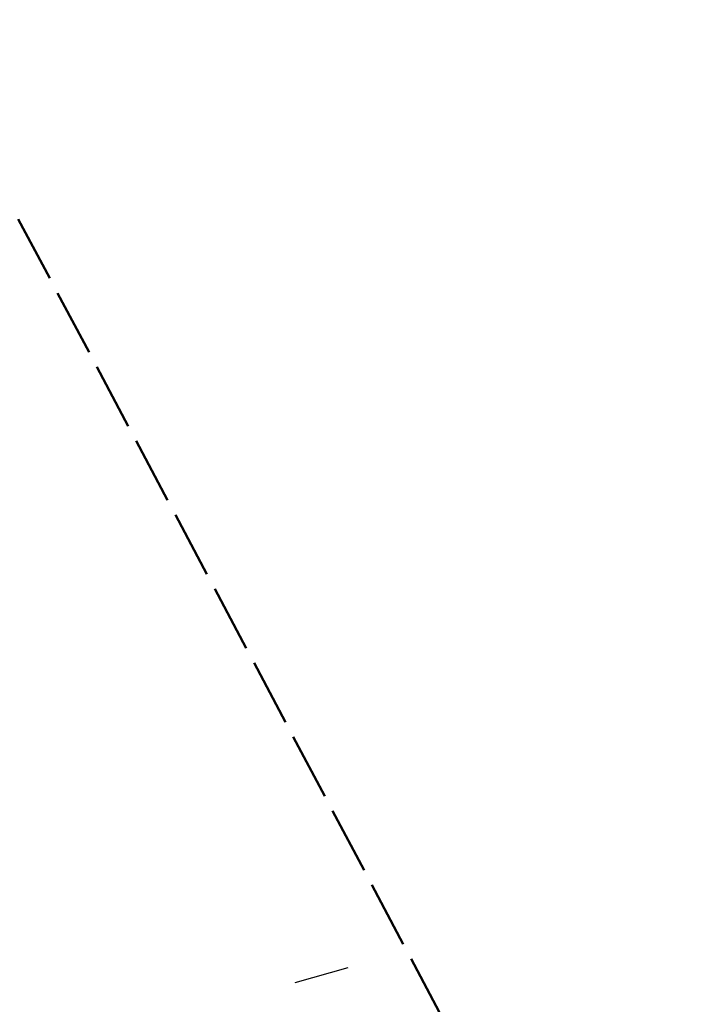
# Model space of a CAD drawing. Header units: metres. Extents: x 7529615 to 7533751, y 5721195 to 5727898.
# Tile 137 of 138: x 7529786 to 7529867, y 5727675 to 5727793. Entities that reach past the tile are written whole.
import ezdxf

# ---------------------------------------------------------------- set-up
doc = ezdxf.new("R2010")
doc.units = ezdxf.units.M
doc.linetypes.add('L_0_09', pattern=[2.5, 2, -0.5])
for name, color, linetype, lineweight, true_color in [('D-hatch-ciag-pieszo-rowerowy', 7, 'Continuous', 13, 0xff9f80), ('D-podzialy-dzialek-etap-III', 7, 'Continuous', 30, 0xff0040), ('zakres-mdcp', 7, 'L_0_09', 50, 0xff05ff)]:
    doc.layers.add(name, color=color, linetype=linetype, lineweight=lineweight, true_color=true_color)

msp = doc.modelspace()

# ---------------------------------------------------------------- hatches: boundary and pattern name
at = {"layer": 'D-hatch-ciag-pieszo-rowerowy'}
h = msp.add_hatch(dxfattribs=at)
h.set_pattern_fill('ANSI37', color=256, scale=0.15, style=0)
h.set_pattern_definition([(45, (0, 0), (-0.33675960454, 0.33675960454), []), (135, (0, 0), (-0.33675960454, -0.33675960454), [])])
edge = h.paths.add_edge_path()
edge.add_line((7529794.958, 5727650.503), (7529776.019, 5727686.408))
edge.add_line((7529776.019, 5727686.408), (7529748.844, 5727737.805))
edge.add_line((7529748.844, 5727737.805), (7529744.118, 5727746.741))
edge.add_arc((7529726.438, 5727737.391), 20, 27.87274, 44.29653)
edge.add_line((7529740.753, 5727751.358), (7529739.549, 5727752.592))
edge.add_arc((7529753.864, 5727766.559), 20, 207.90183, 224.29653, ccw=False)
edge.add_line((7529736.189, 5727757.2), (7529717.235, 5727792.995))
edge.add_line((7529717.235, 5727792.995), (7529715.008, 5727791.858))
edge.add_line((7529715.008, 5727791.858), (7529734.148, 5727755.712))
edge.add_arc((7529751.823, 5727765.071), 20, 207.90183, 224.29653)
edge.add_line((7529737.508, 5727751.104), (7529738.712, 5727749.87))
edge.add_arc((7529724.397, 5727735.903), 20, 27.87276, 44.29653, ccw=False)
edge.add_line((7529742.077, 5727745.253), (7529746.633, 5727736.639))
edge.add_line((7529746.633, 5727736.639), (7529773.808, 5727685.242))
edge.add_line((7529773.808, 5727685.242), (7529792.751, 5727649.328))
edge.add_line((7529792.751, 5727649.328), (7529811.281, 5727614.82))
edge.add_line((7529811.281, 5727614.82), (7529836.657, 5727568.297))
edge.add_line((7529836.657, 5727568.297), (7529856.555, 5727531.255))
edge.add_line((7529856.555, 5727531.255), (7529859.536, 5727525.637))
edge.add_line((7529859.536, 5727525.637), (7529862.565, 5727525.262))
edge.add_line((7529862.565, 5727525.262), (7529858.761, 5727532.432))
edge.add_line((7529858.761, 5727532.432), (7529838.856, 5727569.487))
edge.add_line((7529838.856, 5727569.487), (7529813.479, 5727616.01))
edge.add_line((7529813.479, 5727616.01), (7529794.958, 5727650.503))

# ---------------------------------------------------------------- linework, layer by layer
at = {"layer": 'D-podzialy-dzialek-etap-III'}
msp.add_lwpolyline([(7529819.285, 5727678.07), (7529825.644, 5727679.87)], dxfattribs=at)
at = {"layer": 'zakres-mdcp', "color": 202, "lineweight": 50, "ltscale": 4, "flags": 128}
msp.add_lwpolyline([(7531758.716, 5723850.032), (7531728.332, 5723851.794), (7531693.814, 5723894.136), (7531508.569, 5724248.602), (7531193.64, 5724847.394), (7530844.997, 5725516.068), (7530405.871, 5726335.327), (7530096.993, 5726929.301), (7529784.459, 5727520.373), (7529614.644, 5727842.41), (7529717.957, 5727897.667), (7529956.258, 5727449.278), (7530409.857, 5726589.568), (7530617.799, 5726197.499), (7530696.376, 5726240.903), (7530727.021, 5726177.862), (7530650.299, 5726135.481), (7530758.301, 5725929.636), (7531064.675, 5725351.856), (7531385.887, 5724741.515), (7531581.6, 5724370.323), (7531686.001, 5724174.745), (7531797.117, 5723955.134), (7531838.087, 5723957.501), (7531858.457, 5723931.987), (7531819.328, 5723892.549), (7531820.891, 5723857.614), (7531768.235, 5723832.41), (7531758.716, 5723850.032)], dxfattribs=at)

doc.saveas('drawing.dxf')
